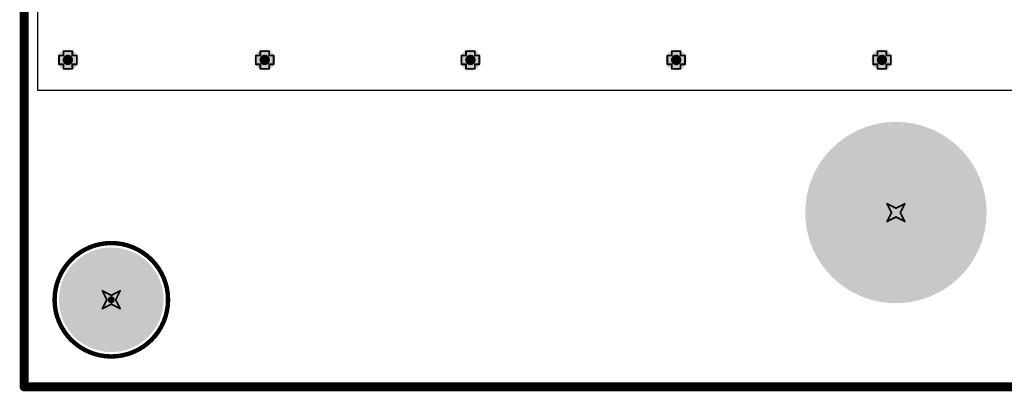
# Model space of a CAD drawing. Header units: inches. Extents: x -0.1 to 10.2, y 0 to 6.5.
# Tile 1 of 95: x 0 to 1.1, y 0 to 0.4. Entities that reach past the tile are written whole.
import ezdxf

# ---------------------------------------------------------------- set-up
doc = ezdxf.new("R2010")
doc.units = ezdxf.units.IN
doc.header["$MEASUREMENT"] = 0
for name, color, linetype in [('Board Outline', 216, 'Continuous'), ('Bottom Layer', 5, 'Continuous'), ('Bottom Solder', 6, 'Continuous'), ('Drill Drawing', 1, 'Continuous'), ('Multi-Layer', 9, 'Continuous'), ('Pad Holes', 156, 'Continuous'), ('Top Layer', 1, 'Continuous'), ('Top Overlay', 2, 'Continuous'), ('Top Solder', 216, 'Continuous'), ('Via Holes', 16, 'Continuous')]:
    doc.layers.add(name, color=color, linetype=linetype)

msp = doc.modelspace()

# ---------------------------------------------------------------- hatches: boundary and pattern name
at = {"layer": 'Bottom Layer'}
h = msp.add_hatch(color=5, dxfattribs=at)
edge = h.paths.add_edge_path()
edge.add_arc((0.0494, 0.3693), 0.0118, 0, 360)
h = msp.add_hatch(color=5, dxfattribs=at)
edge = h.paths.add_edge_path()
edge.add_arc((0.2717, 0.3693), 0.0118, 0, 360)
h = msp.add_hatch(color=5, dxfattribs=at)
edge = h.paths.add_edge_path()
edge.add_arc((0.5039, 0.3693), 0.0118, 0, 360)
h = msp.add_hatch(color=5, dxfattribs=at)
edge = h.paths.add_edge_path()
edge.add_arc((0.7362, 0.3693), 0.0118, 0, 360)
h = msp.add_hatch(color=5, dxfattribs=at)
edge = h.paths.add_edge_path()
edge.add_arc((0.9685, 0.3693), 0.0118, 0, 360)
h = msp.add_hatch(color=5, dxfattribs=at)
edge = h.paths.add_edge_path()
edge.add_arc((0.9843, 0.1969), 0.0984, 0, 360)
at = {"layer": 'Bottom Solder'}
h = msp.add_hatch(color=6, dxfattribs=at)
edge = h.paths.add_edge_path()
edge.add_arc((0.9843, 0.1969), 0.1024, 0, 360)
h = msp.add_hatch(color=6, dxfattribs=at)
edge = h.paths.add_edge_path()
edge.add_arc((0.0984, 0.0984), 0.004, 0, 360)
at = {"layer": 'Multi-Layer'}
h = msp.add_hatch(color=9, dxfattribs=at)
edge = h.paths.add_edge_path()
edge.add_arc((0.9843, 0.1969), 0.0984, 0, 360)
at = {"layer": 'Pad Holes'}
h = msp.add_hatch(color=7, dxfattribs=at)
edge = h.paths.add_edge_path()
edge.add_arc((0.9843, 0.1969), 0.0591, 0, 360)
h = msp.add_hatch(color=7, dxfattribs=at)
edge = h.paths.add_edge_path()
edge.add_arc((0.0984, 0.0984), 0.0591, 0, 360)
at = {"layer": 'Top Layer'}
h = msp.add_hatch(color=1, dxfattribs=at)
edge = h.paths.add_edge_path()
edge.add_arc((0.0494, 0.3693), 0.0118, 0, 360)
h = msp.add_hatch(color=1, dxfattribs=at)
edge = h.paths.add_edge_path()
edge.add_arc((0.2717, 0.3693), 0.0118, 0, 360)
h = msp.add_hatch(color=1, dxfattribs=at)
edge = h.paths.add_edge_path()
edge.add_arc((0.5039, 0.3693), 0.0118, 0, 360)
h = msp.add_hatch(color=1, dxfattribs=at)
edge = h.paths.add_edge_path()
edge.add_arc((0.7362, 0.3693), 0.0118, 0, 360)
h = msp.add_hatch(color=1, dxfattribs=at)
edge = h.paths.add_edge_path()
edge.add_arc((0.9685, 0.3693), 0.0118, 0, 360)
h = msp.add_hatch(color=1, dxfattribs=at)
edge = h.paths.add_edge_path()
edge.add_arc((0.9843, 0.1969), 0.0984, 0, 360)
at = {"layer": 'Top Solder'}
h = msp.add_hatch(color=216, dxfattribs=at)
edge = h.paths.add_edge_path()
edge.add_arc((0.9843, 0.1969), 0.1024, 0, 360)
h = msp.add_hatch(color=216, dxfattribs=at)
edge = h.paths.add_edge_path()
edge.add_arc((0.0984, 0.0984), 0.004, 0, 360)
at = {"layer": 'Via Holes'}
h = msp.add_hatch(color=7, dxfattribs=at)
edge = h.paths.add_edge_path()
edge.add_arc((0.0494, 0.3693), 0.00591, 0, 360)
h = msp.add_hatch(color=7, dxfattribs=at)
edge = h.paths.add_edge_path()
edge.add_arc((0.2717, 0.3693), 0.00591, 0, 360)
h = msp.add_hatch(color=7, dxfattribs=at)
edge = h.paths.add_edge_path()
edge.add_arc((0.5039, 0.3693), 0.00591, 0, 360)
h = msp.add_hatch(color=7, dxfattribs=at)
edge = h.paths.add_edge_path()
edge.add_arc((0.7362, 0.3693), 0.00591, 0, 360)
h = msp.add_hatch(color=7, dxfattribs=at)
edge = h.paths.add_edge_path()
edge.add_arc((0.9685, 0.3693), 0.00591, 0, 360)

# ---------------------------------------------------------------- linework, layer by layer
at = {"layer": 'Board Outline', "const_width": 0.01}
for points in [[(0, 0), (0, 4.3307)], [(0, 0), (4.7244, 0)]]:
    msp.add_lwpolyline(points, dxfattribs=at)
at = {"layer": 'Board Outline', "const_width": 0.005}
msp.add_lwpolyline([(-0.0025, 0, 1), (0.0025, 0, 1)], format="xyb", close=True, dxfattribs=at)
msp.add_lwpolyline([(-0.0025, 0, 1), (0.0025, 0, 1)], format="xyb", close=True, dxfattribs=at)
at = {"layer": 'Bottom Layer'}
for p, q in [((0.0153, 0.3346), (0.0153, 2.83)), ((4.7091, 0.3346), (0.0153, 0.3346))]:
    msp.add_line(p, q, dxfattribs=at)
at = {"layer": 'Drill Drawing', "const_width": 0.002}
for points in [[(0.0444, 0.3743), (0.0444, 0.3793)], [(0.0444, 0.3793), (0.0544, 0.3793)], [(0.0544, 0.3743), (0.0544, 0.3793)], [(0.2667, 0.3743), (0.2667, 0.3793)], [(0.2667, 0.3793), (0.2767, 0.3793)], [(0.2767, 0.3743), (0.2767, 0.3793)], [(0.4989, 0.3743), (0.4989, 0.3793)], [(0.4989, 0.3793), (0.5089, 0.3793)], [(0.5089, 0.3743), (0.5089, 0.3793)], [(0.7312, 0.3743), (0.7312, 0.3793)], [(0.7312, 0.3793), (0.7412, 0.3793)], [(0.7412, 0.3743), (0.7412, 0.3793)], [(0.9635, 0.3743), (0.9635, 0.3793)], [(0.9635, 0.3793), (0.9735, 0.3793)], [(0.9735, 0.3743), (0.9735, 0.3793)], [(0.0394, 0.3643), (0.0394, 0.3743)], [(0.0394, 0.3743), (0.0444, 0.3743)], [(0.0544, 0.3743), (0.0594, 0.3743)], [(0.0594, 0.3643), (0.0594, 0.3743)], [(0.2617, 0.3643), (0.2617, 0.3743)], [(0.2617, 0.3743), (0.2667, 0.3743)], [(0.2767, 0.3743), (0.2817, 0.3743)], [(0.2817, 0.3643), (0.2817, 0.3743)], [(0.4939, 0.3643), (0.4939, 0.3743)], [(0.4939, 0.3743), (0.4989, 0.3743)], [(0.5089, 0.3743), (0.5139, 0.3743)], [(0.5139, 0.3643), (0.5139, 0.3743)], [(0.7262, 0.3643), (0.7262, 0.3743)], [(0.7262, 0.3743), (0.7312, 0.3743)], [(0.7412, 0.3743), (0.7462, 0.3743)], [(0.7462, 0.3643), (0.7462, 0.3743)], [(0.9585, 0.3643), (0.9585, 0.3743)], [(0.9585, 0.3743), (0.9635, 0.3743)], [(0.9735, 0.3743), (0.9785, 0.3743)], [(0.9785, 0.3643), (0.9785, 0.3743)], [(0.0394, 0.3643), (0.0444, 0.3643)], [(0.0444, 0.3593), (0.0444, 0.3643)], [(0.0444, 0.3593), (0.0544, 0.3593)], [(0.0544, 0.3643), (0.0594, 0.3643)], [(0.0544, 0.3593), (0.0544, 0.3643)], [(0.2617, 0.3643), (0.2667, 0.3643)], [(0.2667, 0.3593), (0.2667, 0.3643)], [(0.2667, 0.3593), (0.2767, 0.3593)], [(0.2767, 0.3643), (0.2817, 0.3643)], [(0.2767, 0.3593), (0.2767, 0.3643)], [(0.4939, 0.3643), (0.4989, 0.3643)], [(0.4989, 0.3593), (0.4989, 0.3643)], [(0.4989, 0.3593), (0.5089, 0.3593)], [(0.5089, 0.3643), (0.5139, 0.3643)], [(0.5089, 0.3593), (0.5089, 0.3643)], [(0.7262, 0.3643), (0.7312, 0.3643)], [(0.7312, 0.3593), (0.7312, 0.3643)], [(0.7312, 0.3593), (0.7412, 0.3593)], [(0.7412, 0.3643), (0.7462, 0.3643)], [(0.7412, 0.3593), (0.7412, 0.3643)], [(0.9585, 0.3643), (0.9635, 0.3643)], [(0.9635, 0.3593), (0.9635, 0.3643)], [(0.9635, 0.3593), (0.9735, 0.3593)], [(0.9735, 0.3643), (0.9785, 0.3643)], [(0.9735, 0.3593), (0.9735, 0.3643)], [(0.9743, 0.2069), (0.9843, 0.2019)], [(0.9743, 0.2069), (0.9793, 0.1969)], [(0.9843, 0.2019), (0.9943, 0.2069)], [(0.9893, 0.1969), (0.9943, 0.2069)], [(0.9743, 0.1869), (0.9793, 0.1969)], [(0.9743, 0.1869), (0.9843, 0.1919)], [(0.9843, 0.1919), (0.9943, 0.1869)], [(0.9893, 0.1969), (0.9943, 0.1869)], [(0.0884, 0.1084), (0.0984, 0.1034)], [(0.0884, 0.1084), (0.0934, 0.0984)], [(0.0984, 0.1034), (0.1084, 0.1084)], [(0.1034, 0.0984), (0.1084, 0.1084)], [(0.0884, 0.0884), (0.0934, 0.0984)], [(0.0884, 0.0884), (0.0984, 0.0934)], [(0.0984, 0.0934), (0.1084, 0.0884)], [(0.1034, 0.0984), (0.1084, 0.0884)]]:
    msp.add_lwpolyline(points, dxfattribs=at)
at = {"layer": 'Drill Drawing', "const_width": 0.001}
for points in [[(0.0439, 0.3793, 1), (0.0449, 0.3793, 1)], [(0.0439, 0.3793, 1), (0.0449, 0.3793, 1)], [(0.0539, 0.3793, 1), (0.0549, 0.3793, 1)], [(0.0539, 0.3793, 1), (0.0549, 0.3793, 1)], [(0.2662, 0.3793, 1), (0.2672, 0.3793, 1)], [(0.2662, 0.3793, 1), (0.2672, 0.3793, 1)], [(0.2762, 0.3793, 1), (0.2772, 0.3793, 1)], [(0.2762, 0.3793, 1), (0.2772, 0.3793, 1)], [(0.4984, 0.3793, 1), (0.4994, 0.3793, 1)], [(0.4984, 0.3793, 1), (0.4994, 0.3793, 1)], [(0.5084, 0.3793, 1), (0.5094, 0.3793, 1)], [(0.5084, 0.3793, 1), (0.5094, 0.3793, 1)], [(0.7307, 0.3793, 1), (0.7317, 0.3793, 1)], [(0.7307, 0.3793, 1), (0.7317, 0.3793, 1)], [(0.7407, 0.3793, 1), (0.7417, 0.3793, 1)], [(0.7407, 0.3793, 1), (0.7417, 0.3793, 1)], [(0.963, 0.3793, 1), (0.964, 0.3793, 1)], [(0.963, 0.3793, 1), (0.964, 0.3793, 1)], [(0.973, 0.3793, 1), (0.974, 0.3793, 1)], [(0.973, 0.3793, 1), (0.974, 0.3793, 1)], [(0.0389, 0.3743, 1), (0.0399, 0.3743, 1)], [(0.0389, 0.3743, 1), (0.0399, 0.3743, 1)], [(0.0439, 0.3743, 1), (0.0449, 0.3743, 1)], [(0.0439, 0.3743, 1), (0.0449, 0.3743, 1)], [(0.0539, 0.3743, 1), (0.0549, 0.3743, 1)], [(0.0539, 0.3743, 1), (0.0549, 0.3743, 1)], [(0.0589, 0.3743, 1), (0.0599, 0.3743, 1)], [(0.0589, 0.3743, 1), (0.0599, 0.3743, 1)], [(0.2612, 0.3743, 1), (0.2622, 0.3743, 1)], [(0.2612, 0.3743, 1), (0.2622, 0.3743, 1)], [(0.2662, 0.3743, 1), (0.2672, 0.3743, 1)], [(0.2662, 0.3743, 1), (0.2672, 0.3743, 1)], [(0.2762, 0.3743, 1), (0.2772, 0.3743, 1)], [(0.2762, 0.3743, 1), (0.2772, 0.3743, 1)], [(0.2812, 0.3743, 1), (0.2822, 0.3743, 1)], [(0.2812, 0.3743, 1), (0.2822, 0.3743, 1)], [(0.4934, 0.3743, 1), (0.4944, 0.3743, 1)], [(0.4934, 0.3743, 1), (0.4944, 0.3743, 1)], [(0.4984, 0.3743, 1), (0.4994, 0.3743, 1)], [(0.4984, 0.3743, 1), (0.4994, 0.3743, 1)], [(0.5084, 0.3743, 1), (0.5094, 0.3743, 1)], [(0.5084, 0.3743, 1), (0.5094, 0.3743, 1)], [(0.5134, 0.3743, 1), (0.5144, 0.3743, 1)], [(0.5134, 0.3743, 1), (0.5144, 0.3743, 1)], [(0.7257, 0.3743, 1), (0.7267, 0.3743, 1)], [(0.7257, 0.3743, 1), (0.7267, 0.3743, 1)], [(0.7307, 0.3743, 1), (0.7317, 0.3743, 1)], [(0.7307, 0.3743, 1), (0.7317, 0.3743, 1)], [(0.7407, 0.3743, 1), (0.7417, 0.3743, 1)], [(0.7407, 0.3743, 1), (0.7417, 0.3743, 1)], [(0.7457, 0.3743, 1), (0.7467, 0.3743, 1)], [(0.7457, 0.3743, 1), (0.7467, 0.3743, 1)], [(0.958, 0.3743, 1), (0.959, 0.3743, 1)], [(0.958, 0.3743, 1), (0.959, 0.3743, 1)], [(0.963, 0.3743, 1), (0.964, 0.3743, 1)], [(0.963, 0.3743, 1), (0.964, 0.3743, 1)], [(0.973, 0.3743, 1), (0.974, 0.3743, 1)], [(0.973, 0.3743, 1), (0.974, 0.3743, 1)], [(0.978, 0.3743, 1), (0.979, 0.3743, 1)], [(0.978, 0.3743, 1), (0.979, 0.3743, 1)], [(0.0389, 0.3643, 1), (0.0399, 0.3643, 1)], [(0.0389, 0.3643, 1), (0.0399, 0.3643, 1)], [(0.0439, 0.3643, 1), (0.0449, 0.3643, 1)], [(0.0439, 0.3643, 1), (0.0449, 0.3643, 1)], [(0.0439, 0.3593, 1), (0.0449, 0.3593, 1)], [(0.0439, 0.3593, 1), (0.0449, 0.3593, 1)], [(0.0539, 0.3643, 1), (0.0549, 0.3643, 1)], [(0.0539, 0.3643, 1), (0.0549, 0.3643, 1)], [(0.0539, 0.3593, 1), (0.0549, 0.3593, 1)], [(0.0539, 0.3593, 1), (0.0549, 0.3593, 1)], [(0.0589, 0.3643, 1), (0.0599, 0.3643, 1)], [(0.0589, 0.3643, 1), (0.0599, 0.3643, 1)], [(0.2612, 0.3643, 1), (0.2622, 0.3643, 1)], [(0.2612, 0.3643, 1), (0.2622, 0.3643, 1)], [(0.2662, 0.3643, 1), (0.2672, 0.3643, 1)], [(0.2662, 0.3643, 1), (0.2672, 0.3643, 1)], [(0.2662, 0.3593, 1), (0.2672, 0.3593, 1)], [(0.2662, 0.3593, 1), (0.2672, 0.3593, 1)], [(0.2762, 0.3643, 1), (0.2772, 0.3643, 1)], [(0.2762, 0.3643, 1), (0.2772, 0.3643, 1)], [(0.2762, 0.3593, 1), (0.2772, 0.3593, 1)], [(0.2762, 0.3593, 1), (0.2772, 0.3593, 1)], [(0.2812, 0.3643, 1), (0.2822, 0.3643, 1)], [(0.2812, 0.3643, 1), (0.2822, 0.3643, 1)], [(0.4934, 0.3643, 1), (0.4944, 0.3643, 1)], [(0.4934, 0.3643, 1), (0.4944, 0.3643, 1)], [(0.4984, 0.3643, 1), (0.4994, 0.3643, 1)], [(0.4984, 0.3643, 1), (0.4994, 0.3643, 1)], [(0.4984, 0.3593, 1), (0.4994, 0.3593, 1)], [(0.4984, 0.3593, 1), (0.4994, 0.3593, 1)], [(0.5084, 0.3643, 1), (0.5094, 0.3643, 1)], [(0.5084, 0.3643, 1), (0.5094, 0.3643, 1)], [(0.5084, 0.3593, 1), (0.5094, 0.3593, 1)], [(0.5084, 0.3593, 1), (0.5094, 0.3593, 1)], [(0.5134, 0.3643, 1), (0.5144, 0.3643, 1)], [(0.5134, 0.3643, 1), (0.5144, 0.3643, 1)], [(0.7257, 0.3643, 1), (0.7267, 0.3643, 1)], [(0.7257, 0.3643, 1), (0.7267, 0.3643, 1)], [(0.7307, 0.3643, 1), (0.7317, 0.3643, 1)], [(0.7307, 0.3643, 1), (0.7317, 0.3643, 1)], [(0.7307, 0.3593, 1), (0.7317, 0.3593, 1)], [(0.7307, 0.3593, 1), (0.7317, 0.3593, 1)], [(0.7407, 0.3643, 1), (0.7417, 0.3643, 1)], [(0.7407, 0.3643, 1), (0.7417, 0.3643, 1)], [(0.7407, 0.3593, 1), (0.7417, 0.3593, 1)], [(0.7407, 0.3593, 1), (0.7417, 0.3593, 1)], [(0.7457, 0.3643, 1), (0.7467, 0.3643, 1)], [(0.7457, 0.3643, 1), (0.7467, 0.3643, 1)], [(0.958, 0.3643, 1), (0.959, 0.3643, 1)], [(0.958, 0.3643, 1), (0.959, 0.3643, 1)], [(0.963, 0.3643, 1), (0.964, 0.3643, 1)], [(0.963, 0.3643, 1), (0.964, 0.3643, 1)], [(0.963, 0.3593, 1), (0.964, 0.3593, 1)], [(0.963, 0.3593, 1), (0.964, 0.3593, 1)], [(0.973, 0.3643, 1), (0.974, 0.3643, 1)], [(0.973, 0.3643, 1), (0.974, 0.3643, 1)], [(0.973, 0.3593, 1), (0.974, 0.3593, 1)], [(0.973, 0.3593, 1), (0.974, 0.3593, 1)], [(0.978, 0.3643, 1), (0.979, 0.3643, 1)], [(0.978, 0.3643, 1), (0.979, 0.3643, 1)], [(0.9738, 0.2069, 1), (0.9748, 0.2069, 1)], [(0.9738, 0.2069, 1), (0.9748, 0.2069, 1)], [(0.9838, 0.2019, 1), (0.9848, 0.2019, 1)], [(0.9838, 0.2019, 1), (0.9848, 0.2019, 1)], [(0.9938, 0.2069, 1), (0.9948, 0.2069, 1)], [(0.9938, 0.2069, 1), (0.9948, 0.2069, 1)], [(0.9788, 0.1969, 1), (0.9798, 0.1969, 1)], [(0.9788, 0.1969, 1), (0.9798, 0.1969, 1)], [(0.9838, 0.1919, 1), (0.9848, 0.1919, 1)], [(0.9838, 0.1919, 1), (0.9848, 0.1919, 1)], [(0.9888, 0.1969, 1), (0.9898, 0.1969, 1)], [(0.9888, 0.1969, 1), (0.9898, 0.1969, 1)], [(0.9738, 0.1869, 1), (0.9748, 0.1869, 1)], [(0.9738, 0.1869, 1), (0.9748, 0.1869, 1)], [(0.9938, 0.1869, 1), (0.9948, 0.1869, 1)], [(0.9938, 0.1869, 1), (0.9948, 0.1869, 1)], [(0.0879, 0.1084, 1), (0.0889, 0.1084, 1)], [(0.0879, 0.1084, 1), (0.0889, 0.1084, 1)], [(0.0979, 0.1034, 1), (0.0989, 0.1034, 1)], [(0.0979, 0.1034, 1), (0.0989, 0.1034, 1)], [(0.1079, 0.1084, 1), (0.1089, 0.1084, 1)], [(0.1079, 0.1084, 1), (0.1089, 0.1084, 1)], [(0.0879, 0.0884, 1), (0.0889, 0.0884, 1)], [(0.0879, 0.0884, 1), (0.0889, 0.0884, 1)], [(0.0929, 0.0984, 1), (0.0939, 0.0984, 1)], [(0.0929, 0.0984, 1), (0.0939, 0.0984, 1)], [(0.0979, 0.0934, 1), (0.0989, 0.0934, 1)], [(0.0979, 0.0934, 1), (0.0989, 0.0934, 1)], [(0.1029, 0.0984, 1), (0.1039, 0.0984, 1)], [(0.1029, 0.0984, 1), (0.1039, 0.0984, 1)], [(0.1079, 0.0884, 1), (0.1089, 0.0884, 1)], [(0.1079, 0.0884, 1), (0.1089, 0.0884, 1)]]:
    msp.add_lwpolyline(points, format="xyb", close=True, dxfattribs=at)
at = {"layer": 'Top Layer'}
for p, q in [((0.0153, 0.3346), (0.0153, 1.4595)), ((4.7091, 0.3346), (0.0153, 0.3346))]:
    msp.add_line(p, q, dxfattribs=at)
at = {"layer": 'Top Overlay'}
for points, const_width in [([(0.1625, 0.0984, 1), (0.0344, 0.0984, 1)], 0.005), ([(0.0331, 0.0984, 1), (0.0356, 0.0984, 1)], 0.0025), ([(0.1612, 0.0984, 1), (0.1637, 0.0984, 1)], 0.0025)]:
    msp.add_lwpolyline(points, format="xyb", close=True, dxfattribs=dict(at, const_width=const_width))

doc.saveas('drawing.dxf')
